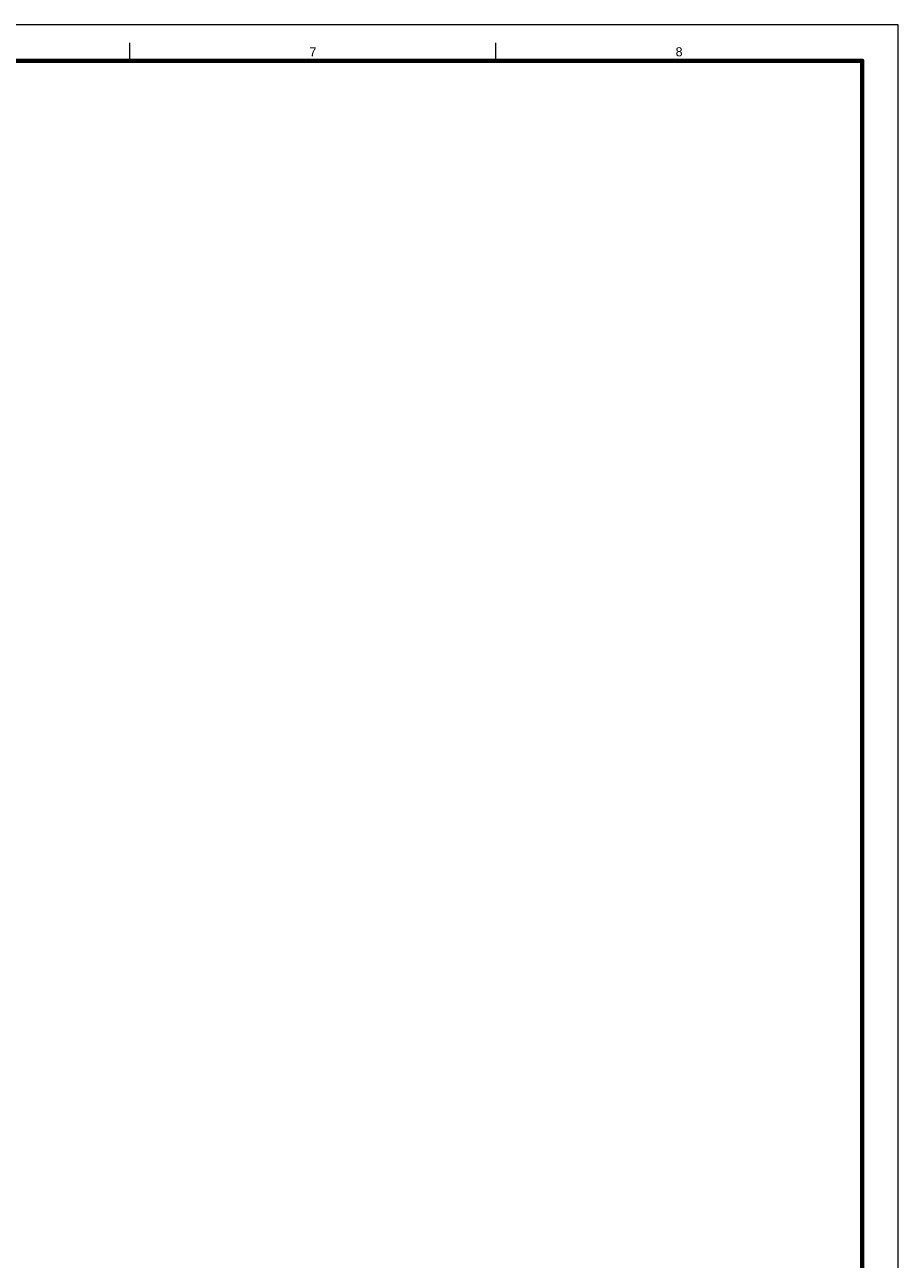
# Model space of a CAD drawing. Header units: millimetres. Extents: x 0 to 841, y 0 to 594.
# Tile 5 of 5: x 599 to 841, y 252 to 594. Entities that reach past the tile are written whole.
import ezdxf
from ezdxf.enums import TextEntityAlignment as Align

# ---------------------------------------------------------------- set-up
doc = ezdxf.new("R2010")
doc.units = ezdxf.units.MM
for name, color, linetype, lineweight in [('FINA', 7, 'CONTINUOUS', 18), ('MARCO', 7, 'CONTINUOUS', 70), ('TXT', 7, 'CONTINUOUS', 25)]:
    doc.layers.add(name, color=color, linetype=linetype, lineweight=lineweight)
doc.styles.add('STD', font='LiberationSans-Regular.ttf')

msp = doc.modelspace()

# ---------------------------------------------------------------- linework, layer by layer
at = {"layer": 'FINA'}
for p, q in [((628.25, 584), (628.25, 589)), ((729.62, 584), (729.62, 589))]:
    msp.add_line(p, q, dxfattribs=at)
msp.add_lwpolyline([(0, 0), (841, 0), (841, 594), (0, 594)], close=True, dxfattribs=at)
at = {"layer": 'MARCO'}
msp.add_lwpolyline([(20, 10), (831, 10), (831, 584), (20, 584)], close=True, dxfattribs=at)

# ---------------------------------------------------------------- texts
at = {"layer": 'TXT', "style": 'STD'}
for s, p in [('7', (678.94, 586.5)), ('8', (780.31, 586.5))]:
    msp.add_text(s, height=2.5, dxfattribs=at).set_placement(p, align=Align.MIDDLE_CENTER)

doc.saveas('drawing.dxf')
